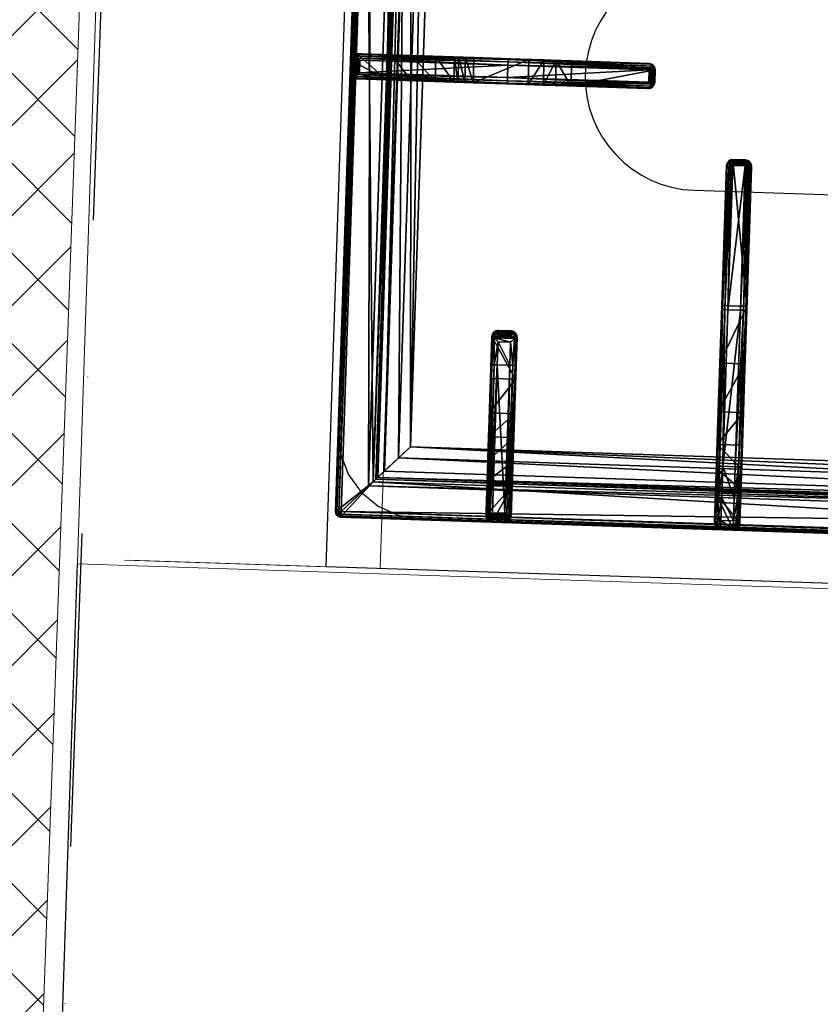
# Model space of a CAD drawing. Header units: millimetres. Extents: x 297264 to 416219, y -77299 to -23696.
# Tile 72 of 187: x 322432 to 322751, y -28784 to -28391. Entities that reach past the tile are written whole.
import ezdxf

# ---------------------------------------------------------------- set-up
doc = ezdxf.new("R2010")
doc.units = ezdxf.units.MM
doc.header["$LTSCALE"] = 2.5
doc.linetypes.add('CONTINUA', pattern=[0])
doc.linetypes.add('DASHDOTX2', pattern=[2, 1, -0.5, 0, -0.5])
for name, color, linetype, lineweight in [('CKD Equipments', 252, 'Continuous', 0), ('ELEVATION 1', 143, 'Continuous', 18), ('HATCH LIGHT', 250, 'Continuous', 0), ('WALL', 132, 'Continuous', 25)]:
    doc.layers.add(name, color=color, linetype=linetype, lineweight=lineweight)
for name, color, linetype in [('CKD-Hood', 1, 'Continuous'), ('IQ_200_3D', 1, 'Continuous'), ('IQ_204_2D', 7, 'CONTINUA'), ('IQ_204_3D', 7, 'Continuous')]:
    doc.layers.add(name, color=color, linetype=linetype)

# ---------------------------------------------------------------- blocks, each defined once
blk = doc.blocks.new('ELECTROLUX-MC7-TOPFYERBRURNERS4')
at = {"layer": 'IQ_200_3D'}
for points, invisible_edges in [([(400, -80.5, 900), (454.11, -83.5, 900), (745.89, -83.5, 900), (800, -80.5, 900)], 5), ([(745.89, -83.5, 900), (754.63, -84.65, 900), (800, -80.5, 900)], 10), ([(754.63, -84.65, 900), (762.78, -88.02, 900), (800, -80.5, 900)], 10), ([(762.78, -88.02, 900), (769.77, -93.39, 900), (800, -80.5, 900)], 10), ([(769.77, -93.39, 900), (775.14, -100.38, 900), (800, -80.5, 900)], 10), ([(775.14, -100.38, 900), (778.51, -108.53, 900), (800, -80.5, 900)], 10), ([(778.51, -108.53, 900), (779.66, -117.26, 900), (800, -80.5, 900)], 10), ([(800, -80.5, 900), (779.66, -117.26, 900), (779.66, -619.74, 900), (800, -655, 900)], 5)]:
    blk.add_3dface(points, dxfattribs=dict(at, invisible_edges=invisible_edges))
at = {"layer": 'IQ_204_2D'}
for p, q in [((422, -83.5), (778, -83.5)), ((595, -85.97), (595, -146.26)), ((602.5, -83.5), (597.5, -83.5)), ((602.5, -83.5), (597.5, -83.5)), ((602.5, -85.5), (597.5, -85.5)), ((597.5, -146.31), (597.5, -85.5)), ((602.5, -85.5), (602.5, -146.31)), ((605, -146.26), (605, -85.97)), ((780, -651.5), (780, -85.5)), ((705.96, -143.5), (708.09, -143.5)), ((717.24, -143.5), (708.09, -143.5)), ((777.53, -143.5), (717.24, -143.5)), ((595, -146.26), (595, -202.14)), ((602.5, -146.31), (597.5, -146.31)), ((597.5, -202.71), (597.5, -146.31)), ((602.5, -146.31), (602.5, -202.71)), ((605, -202.14), (605, -146.26)), ((703.52, -146), (703.52, -151)), ((705.63, -146), (703.52, -146)), ((705.63, -151), (705.63, -146)), ((707.98, -146), (717.19, -146)), ((707.98, -146), (707.98, -151)), ((717.19, -146), (778, -146)), ((717.19, -151), (717.19, -146)), ((778, -151), (778, -146)), ((780, -151), (780, -146)), ((780, -151), (780, -146)), ((703.52, -151), (705.63, -151)), ((717.19, -151), (707.98, -151)), ((778, -151), (717.19, -151)), ((708.09, -153.5), (705.96, -153.5)), ((708.09, -153.5), (717.24, -153.5)), ((717.24, -153.5), (777.53, -153.5)), ((595, -202.14), (595, -202.56)), ((602.5, -202.71), (597.5, -202.71)), ((605, -202.56), (605, -202.14)), ((597.5, -205.06), (597.5, -204.61)), ((602.5, -204.61), (597.5, -204.61)), ((602.5, -205.06), (597.5, -205.06)), ((602.5, -204.61), (602.5, -205.06)), ((634.69, -234.75), (635.11, -234.75)), ((635.11, -234.75), (692.24, -234.75)), ((692.24, -234.75), (754.69, -234.75)), ((754.69, -237.25), (754.69, -234.75)), ((754.69, -234.75), (777.19, -234.75)), ((632.19, -237.25), (632.19, -242.25)), ((632.64, -237.25), (632.19, -237.25)), ((632.64, -237.25), (632.64, -242.25)), ((632.73, -236.66), (632.73, -242.84)), ((634.54, -237.25), (634.54, -242.25)), ((692.19, -237.25), (634.54, -237.25)), ((692.19, -237.25), (692.19, -242.25)), ((754.69, -237.25), (692.19, -237.25)), ((754.69, -237.25), (754.69, -242.25)), ((779.69, -237.25), (754.69, -237.25)), ((779.69, -237.25), (779.69, -242.25)), ((632.19, -242.25), (632.64, -242.25)), ((634.54, -242.25), (692.19, -242.25)), ((692.19, -242.25), (754.69, -242.25)), ((754.69, -244.75), (754.69, -242.25)), ((754.69, -242.25), (779.69, -242.25)), ((635.11, -244.75), (634.69, -244.75)), ((692.24, -244.75), (635.11, -244.75)), ((754.69, -244.75), (692.24, -244.75)), ((777.19, -244.75), (754.69, -244.75))]:
    blk.add_line(p, q, dxfattribs=at)
blk.add_lwpolyline([(751.02, -112.48), (448.98, -112.48), (448.98, -624.52), (751.02, -624.52)], close=True, dxfattribs=at)
blk.add_lwpolyline([(555, -353.5), (555, -222.25, -1), (645, -222.25), (645, -353.5)], format="xyb", dxfattribs=at)
for centre, radius, start, end in [((778, -85.5), 2, 0, 90), ((777.19, -237.25), 2.5, 0, 90), ((777.19, -242.25), 2.5, 270, 0)]:
    blk.add_arc(centre, radius, start, end, dxfattribs=at)
at = {"layer": 'IQ_204_2D', "extrusion": (0, 0, -1)}
for centre, major_axis, ratio, start_param, end_param in [((597.5, -85.97), (-2.5, 0), 0.948965, 0, 0.895145), ((602.5, -85.97), (2.5, 0), 0.948965, -0.895145, 0), ((708.09, -146), (1.92, 1.92), 0.8391, 4.014257, 4.690572), ((708.09, -146), (0, 2.5), 0.84544, -0.894481, 0), ((708.09, -146), (-2.5, 2.5), 0.02182, 4.734206, 5.410521), ((717.24, -146), (0, 2.5), 0.02182, 4.712389, 6.283185), ((777.53, -146), (0, 2.5), 0.948965, 0, 0.895145), ((597.5, -146.26), (-2.5, 0), 0.02182, 4.712389, 6.283185), ((602.5, -146.26), (2.5, 0), 0.02182, 0, 1.570796), ((708.09, -151), (-1.92, 1.92), 0.8391, 4.734206, 5.410521), ((708.09, -151), (2.5, 2.5), 0.02182, 4.014257, 4.690572), ((708.09, -151), (0, 2.5), 0.84544, 3.141593, 4.036074), ((717.24, -151), (0, 2.5), 0.02182, 3.141593, 4.712389), ((777.53, -151), (0, 2.5), 0.948965, 2.246448, 3.141593), ((597.5, -202.14), (-2.5, 0), 0.951091, -0.914364, 0), ((597.5, -202.56), (0, 2.5), 0.99863, 3.141593, 4.712389), ((602.5, -202.56), (0, 2.5), 0.99863, 1.570796, 3.141593), ((602.5, -202.14), (2.5, 0), 0.951091, 0, 0.914364), ((634.69, -237.25), (-2.5, 0), 0.99863, 0, 1.570796), ((635.11, -237.25), (0, 2.5), 0.951091, -0.914364, 0), ((692.24, -237.25), (0, 2.5), 0.02182, -1.570796, 0), ((636.11, -237.25), (3.47, 0), 0.720185, 3.141593, 3.380139), ((634.69, -242.25), (-2.5, 0), 0.99863, 4.712389, 6.283185), ((636.11, -242.25), (-3.47, 0), 0.720185, -0.238546, 0), ((692.24, -242.25), (0, 2.5), 0.02182, 3.141593, 4.712389), ((635.11, -242.25), (0, 2.5), 0.951091, 3.141593, 4.055957)]:
    blk.add_ellipse(centre, major_axis=major_axis, ratio=ratio, start_param=start_param, end_param=end_param, dxfattribs=at)
at = {"layer": 'IQ_204_2D'}
for points, knots in [([(595.94, -84.12), (596.14, -83.95), (596.37, -83.81), (596.75, -83.64), (596.91, -83.59), (597.21, -83.53), (597.36, -83.51), (597.5, -83.5)], [11.861002, 11.861002, 11.861002, 11.861002, 12.775829, 12.775829, 13.352773, 13.352773, 13.929718, 13.929718, 13.929718, 13.929718]), ([(597.5, -85.5), (597.36, -85.37), (597.21, -85.24), (596.91, -84.97), (596.75, -84.83), (596.37, -84.49), (596.14, -84.29), (595.94, -84.12)], [0, 0, 0, 0, 0.576945, 0.576945, 1.153889, 1.153889, 2.068716, 2.068716, 2.068716, 2.068716]), ([(602.5, -83.5), (602.64, -83.51), (602.79, -83.53), (603.09, -83.59), (603.25, -83.64), (603.63, -83.81), (603.86, -83.95), (604.06, -84.12)], [0, 0, 0, 0, 0.576945, 0.576945, 1.153889, 1.153889, 2.068716, 2.068716, 2.068716, 2.068716]), ([(604.06, -84.12), (603.86, -84.29), (603.63, -84.49), (603.25, -84.83), (603.09, -84.97), (602.79, -85.24), (602.64, -85.37), (602.5, -85.5)], [11.858599, 11.858599, 11.858599, 11.858599, 12.773425, 12.773425, 13.35037, 13.35037, 13.927314, 13.927314, 13.927314, 13.927314]), ([(703.52, -146), (703.52, -145.84), (703.54, -145.68), (703.6, -145.36), (703.65, -145.2), (703.77, -144.89), (703.85, -144.74), (704.03, -144.47), (704.13, -144.34), (704.35, -144.12), (704.47, -144.02), (704.74, -143.83), (704.88, -143.75), (705.18, -143.63), (705.34, -143.58), (705.65, -143.51), (705.81, -143.5), (705.96, -143.5)], [15.096253, 15.096253, 15.096253, 15.096253, 15.567018, 15.567018, 16.037783, 16.037783, 16.508548, 16.508548, 16.979314, 16.979314, 17.45135, 17.45135, 17.923386, 17.923386, 18.395422, 18.395422, 18.867458, 18.867458, 18.867458, 18.867458]), ([(778, -146), (778.13, -145.86), (778.26, -145.71), (778.53, -145.41), (778.67, -145.25), (779.01, -144.87), (779.21, -144.64), (779.38, -144.44)], [0, 0, 0, 0, 0.576945, 0.576945, 1.153889, 1.153889, 2.068716, 2.068716, 2.068716, 2.068716]), ([(779.38, -144.44), (779.55, -144.64), (779.69, -144.87), (779.86, -145.25), (779.91, -145.41), (779.97, -145.71), (779.99, -145.86), (780, -146)], [11.858599, 11.858599, 11.858599, 11.858599, 12.773425, 12.773425, 13.35037, 13.35037, 13.927314, 13.927314, 13.927314, 13.927314]), ([(705.96, -153.5), (705.81, -153.5), (705.65, -153.49), (705.34, -153.42), (705.18, -153.37), (704.88, -153.25), (704.74, -153.17), (704.47, -152.98), (704.35, -152.88), (704.13, -152.66), (704.03, -152.53), (703.85, -152.26), (703.77, -152.11), (703.65, -151.8), (703.6, -151.64), (703.54, -151.32), (703.52, -151.16), (703.52, -151)], [3.776921, 3.776921, 3.776921, 3.776921, 4.248957, 4.248957, 4.720993, 4.720993, 5.193029, 5.193029, 5.665065, 5.665065, 6.135831, 6.135831, 6.606596, 6.606596, 7.077361, 7.077361, 7.548126, 7.548126, 7.548126, 7.548126]), ([(779.38, -152.56), (779.21, -152.36), (779.01, -152.13), (778.67, -151.75), (778.53, -151.59), (778.26, -151.29), (778.13, -151.14), (778, -151)], [11.858599, 11.858599, 11.858599, 11.858599, 12.773425, 12.773425, 13.35037, 13.35037, 13.927314, 13.927314, 13.927314, 13.927314]), ([(780, -151), (779.99, -151.14), (779.97, -151.29), (779.91, -151.59), (779.86, -151.75), (779.69, -152.13), (779.55, -152.36), (779.38, -152.56)], [0, 0, 0, 0, 0.576945, 0.576945, 1.153889, 1.153889, 2.068716, 2.068716, 2.068716, 2.068716]), ([(595.97, -204.03), (596.08, -203.94), (596.19, -203.84), (596.41, -203.66), (596.52, -203.57), (596.74, -203.38), (596.85, -203.28), (597.06, -203.1), (597.16, -203.01), (597.3, -202.88), (597.34, -202.84), (597.41, -202.79), (597.43, -202.77), (597.45, -202.75), (597.46, -202.74), (597.48, -202.73), (597.48, -202.72), (597.49, -202.72), (597.49, -202.71), (597.49, -202.71), (597.49, -202.71), (597.5, -202.71), (597.5, -202.71), (597.5, -202.71), (597.5, -202.71), (597.5, -202.71), (597.5, -202.71), (597.5, -202.71)], [5.917739, 5.917739, 5.917739, 5.917739, 6.381174, 6.381174, 6.832619, 6.832619, 7.284064, 7.284064, 7.735508, 7.735508, 7.961231, 7.961231, 8.074092, 8.074092, 8.130523, 8.130523, 8.158738, 8.158738, 8.172846, 8.172846, 8.179899, 8.179899, 8.183426, 8.183426, 8.18519, 8.18519, 8.186953, 8.186953, 8.186953, 8.186953]), ([(597.5, -204.61), (597.23, -204.6), (596.95, -204.54), (596.53, -204.38), (596.39, -204.31), (596.16, -204.17), (596.07, -204.1), (595.97, -204.03)], [0, 0, 0, 0, 1.068151, 1.068151, 1.602227, 1.602227, 2.010889, 2.010889, 2.010889, 2.010889]), ([(602.5, -202.71), (602.5, -202.71), (602.5, -202.71), (602.5, -202.71), (602.5, -202.71), (602.5, -202.71), (602.5, -202.71), (602.51, -202.71), (602.51, -202.71), (602.51, -202.71), (602.51, -202.72), (602.52, -202.72), (602.52, -202.73), (602.54, -202.74), (602.55, -202.75), (602.57, -202.77), (602.59, -202.79), (602.66, -202.84), (602.7, -202.88), (602.84, -203.01), (602.94, -203.1), (603.15, -203.28), (603.26, -203.38), (603.48, -203.57), (603.59, -203.66), (603.81, -203.84), (603.92, -203.94), (604.03, -204.03)], [8.18747, 8.18747, 8.18747, 8.18747, 8.189233, 8.189233, 8.190997, 8.190997, 8.194524, 8.194524, 8.201577, 8.201577, 8.215685, 8.215685, 8.2439, 8.2439, 8.300331, 8.300331, 8.413192, 8.413192, 8.638915, 8.638915, 9.09036, 9.09036, 9.541804, 9.541804, 9.993249, 9.993249, 10.456684, 10.456684, 10.456684, 10.456684]), ([(604.03, -204.03), (603.93, -204.1), (603.84, -204.17), (603.61, -204.31), (603.47, -204.38), (603.05, -204.54), (602.77, -204.6), (602.5, -204.61)], [11.918829, 11.918829, 11.918829, 11.918829, 12.327491, 12.327491, 12.861567, 12.861567, 13.929718, 13.929718, 13.929718, 13.929718]), ([(633.22, -235.72), (633.07, -235.92), (632.94, -236.13), (632.8, -236.45), (632.76, -236.56), (632.73, -236.66)], [11.917214, 11.917214, 11.917214, 11.917214, 12.775852, 12.775852, 13.165698, 13.165698, 13.165698, 13.165698]), ([(634.54, -237.25), (634.54, -237.25), (634.54, -237.25), (634.54, -237.25), (634.54, -237.25), (634.54, -237.25), (634.54, -237.25), (634.54, -237.24), (634.54, -237.24), (634.54, -237.24), (634.53, -237.24), (634.53, -237.23), (634.53, -237.23), (634.51, -237.21), (634.5, -237.2), (634.48, -237.18), (634.46, -237.16), (634.41, -237.09), (634.37, -237.05), (634.25, -236.91), (634.15, -236.81), (633.97, -236.6), (633.87, -236.49), (633.68, -236.27), (633.59, -236.16), (633.41, -235.94), (633.31, -235.83), (633.22, -235.72)], [8.18857, 8.18857, 8.18857, 8.18857, 8.190334, 8.190334, 8.192098, 8.192098, 8.195626, 8.195626, 8.202682, 8.202682, 8.216794, 8.216794, 8.245018, 8.245018, 8.301466, 8.301466, 8.414361, 8.414361, 8.640152, 8.640152, 9.091733, 9.091733, 9.543315, 9.543315, 9.994896, 9.994896, 10.458359, 10.458359, 10.458359, 10.458359]), ([(632.73, -242.84), (632.76, -242.94), (632.8, -243.04), (632.94, -243.37), (633.07, -243.58), (633.22, -243.78)], [0.764042, 0.764042, 0.764042, 0.764042, 1.153889, 1.153889, 2.012527, 2.012527, 2.012527, 2.012527]), ([(633.22, -243.78), (633.31, -243.67), (633.41, -243.56), (633.59, -243.34), (633.68, -243.23), (633.87, -243.01), (633.97, -242.9), (634.15, -242.69), (634.25, -242.59), (634.37, -242.45), (634.41, -242.4), (634.46, -242.34), (634.48, -242.32), (634.5, -242.3), (634.51, -242.29), (634.53, -242.27), (634.53, -242.27), (634.53, -242.26), (634.54, -242.26), (634.54, -242.26), (634.54, -242.26), (634.54, -242.25), (634.54, -242.25), (634.54, -242.25), (634.54, -242.25), (634.54, -242.25), (634.54, -242.25), (634.54, -242.25)], [5.918265, 5.918265, 5.918265, 5.918265, 6.381728, 6.381728, 6.833309, 6.833309, 7.284891, 7.284891, 7.736472, 7.736472, 7.962263, 7.962263, 8.075158, 8.075158, 8.131606, 8.131606, 8.15983, 8.15983, 8.173942, 8.173942, 8.180998, 8.180998, 8.184526, 8.184526, 8.18629, 8.18629, 8.188054, 8.188054, 8.188054, 8.188054])]:
    blk.add_open_spline(points, degree=3, knots=knots, dxfattribs=at)
at = {"layer": 'IQ_204_3D'}
mesh = blk.add_polyface(dxfattribs=at)
corners = [(779.78, -85.71, 904.1), (780, -85.5, 900), (779.52, -84.72, 904.14), (779.73, -84.5, 900), (778, -83.5, 900), (778.78, -83.98, 904.14), (779, -83.77, 900), (777.79, -83.72, 904.1), (779.48, -85.71, 905.06), (779.29, -84.85, 905), (778.65, -85.21, 905.73), (778.76, -85.71, 905.75), (778.65, -84.21, 905), (777.79, -84.02, 905.06), (778.29, -84.85, 905.73), (777.79, -84.74, 905.75), (777.79, -85.71, 906), (422.21, -85.71, 906), (422.21, -84.74, 905.75), (422.21, -84.02, 905.06), (422.21, -83.72, 904.1), (422, -83.5, 900), (765.45, -638.95, 900), (422, -653.5, 900), (434.55, -638.95, 900), (765.45, -98.05, 900), (780, -651.5, 900), (434.55, -98.05, 900), (420, -85.5, 900), (421, -83.77, 900), (779.73, -652.5, 900), (779, -653.23, 900), (778, -653.5, 900), (420, -651.5, 900), (420.27, -652.5, 900), (421, -653.23, 900), (420.27, -84.5, 900), (421.22, -83.98, 904.14), (420.48, -84.72, 904.14), (420.22, -85.71, 904.1), (421.35, -84.21, 905), (421.71, -84.85, 905.73), (420.71, -84.85, 905), (420.52, -85.71, 905.06), (421.35, -85.21, 905.73), (421.24, -85.71, 905.75), (422.21, -651.29, 906), (421.24, -651.29, 905.75), (420.52, -651.29, 905.06), (420.22, -651.29, 904.1), (420.48, -652.28, 904.14), (421.22, -653.02, 904.14), (422.21, -653.28, 904.1), (420.71, -652.15, 905), (421.35, -651.79, 905.73), (421.35, -652.79, 905), (422.21, -652.98, 905.06), (421.71, -652.15, 905.73), (422.21, -652.26, 905.75), (435.55, -637.95, 899.73), (435.55, -99.05, 899.73), (436.28, -99.78, 899), (436.28, -637.22, 899), (438.88, -634.62, 902.5), (438.88, -102.38, 902.5), (436.31, -637.19, 905.06), (436.31, -99.81, 905.06), (432.81, -96.31, 906), (432.81, -640.69, 906), (448.98, -624.52, 885), (448.98, -112.48, 885), (444.36, -107.86, 885), (444.36, -629.14, 885), (777.79, -653.28, 904.1), (777.79, -652.98, 905.06), (777.79, -651.29, 906), (777.79, -652.26, 905.75), (763.72, -637.22, 899), (764.45, -637.95, 899.73), (764.45, -99.05, 899.73), (763.72, -99.78, 899), (767.19, -640.69, 906), (767.19, -96.31, 906), (778.78, -653.02, 904.14), (779.52, -652.28, 904.14), (779.78, -651.29, 904.1), (778.65, -652.79, 905), (778.29, -652.15, 905.73), (779.29, -652.15, 905), (779.48, -651.29, 905.06), (778.65, -651.79, 905.73), (778.76, -651.29, 905.75), (761.12, -634.62, 902.5), (751.02, -624.52, 885), (763.69, -637.19, 905.06), (755.64, -629.14, 885), (755.64, -107.86, 885), (751.02, -112.48, 885), (761.12, -102.38, 902.5), (763.69, -99.81, 905.06)]
mesh.append_faces([[corners[k] for k in face] for face in [(16, 10, 14), (17, 41, 44), (46, 54, 57), (75, 87, 90)]])
mesh.append_faces([[corners[k] for k in face] for face in [(4, 5, 6), (8, 10, 11), (16, 11, 10), (15, 16, 14), (7, 19, 13), (13, 18, 15), (28, 38, 36), (19, 41, 18), (17, 18, 41), (45, 17, 44), (39, 48, 43), (43, 47, 45), (23, 51, 35), (48, 54, 47), (46, 47, 54), (58, 46, 57), (52, 74, 56), (76, 56, 74), (26, 84, 30), (74, 87, 76), (85, 88, 84), (88, 87, 86), (75, 76, 87), (91, 75, 90), (85, 8, 89), (11, 89, 8)]], dxfattribs={"vtx0": -1})
mesh.append_faces([[corners[k] for k in face] for face in [(16, 15, 17), (22, 23, 24), (25, 26, 22), (27, 21, 25), (21, 28, 29), (6, 1, 4), (4, 25, 21), (24, 28, 27), (35, 33, 23), (26, 25, 1), (23, 22, 32), (17, 45, 46), (75, 81, 46), (81, 16, 82), (46, 67, 17), (17, 82, 16), (93, 72, 69), (72, 93, 95), (70, 71, 97), (97, 95, 93)]], dxfattribs={"vtx0": -1, "vtx1": -1})
mesh.append_faces([[corners[k] for k in face] for face in [(21, 27, 28), (4, 1, 25), (26, 32, 22), (24, 23, 33)]], dxfattribs={"vtx0": -1, "vtx1": -1, "vtx2": -1})
mesh.append_faces([[corners[k] for k in face] for face in [(17, 15, 18), (24, 33, 28), (46, 45, 47), (75, 58, 76), (16, 91, 11)]], dxfattribs={"vtx0": -1, "vtx2": -1})
mesh.append_faces([[corners[k] for k in face] for face in [(0, 1, 2), (5, 2, 6), (8, 0, 9), (5, 12, 2), (5, 7, 12), (12, 13, 14), (12, 14, 9), (2, 9, 0), (10, 9, 14), (19, 18, 13), (4, 21, 7), (30, 31, 26), (34, 33, 35), (20, 21, 37), (38, 37, 36), (19, 20, 40), (38, 42, 37), (38, 39, 42), (42, 43, 44), (42, 44, 40), (37, 40, 20), (41, 40, 44), (48, 47, 43), (28, 33, 39), (49, 33, 50), (51, 50, 35), (48, 49, 53), (51, 55, 50), (51, 52, 55), (55, 56, 57), (55, 57, 53), (50, 53, 49), (54, 53, 57), (24, 27, 59), (61, 62, 60), (63, 64, 65), (67, 68, 66), (69, 70, 63), (61, 71, 62), (73, 74, 52), (58, 56, 76), (32, 73, 23), (62, 77, 59), (22, 24, 78), (27, 25, 60), (80, 61, 79), (73, 32, 83), (84, 83, 30), (74, 73, 86), (88, 89, 90), (88, 86, 84), (83, 84, 86), (92, 93, 63), (68, 81, 65), (92, 63, 94), (72, 95, 62), (95, 96, 77), (98, 97, 92), (81, 82, 94), (98, 92, 99), (77, 80, 78), (25, 22, 79), (0, 8, 85), (91, 89, 11), (80, 96, 61), (70, 97, 64), (64, 98, 66), (82, 67, 99), (1, 0, 26)]], dxfattribs={"vtx1": -1})
mesh.append_faces([[corners[k] for k in face] for face in [(31, 32, 26), (75, 46, 58), (75, 16, 81), (81, 68, 46), (68, 67, 46), (67, 82, 17), (70, 69, 71), (72, 71, 69), (71, 96, 97), (96, 95, 97), (16, 75, 91)]], dxfattribs={"vtx1": -1, "vtx2": -1})
mesh.append_faces([[corners[k] for k in face] for face in [(1, 3, 2), (4, 7, 5), (2, 3, 6), (8, 9, 10), (7, 13, 12), (12, 9, 2), (13, 15, 14), (7, 20, 19), (21, 20, 7), (6, 3, 1), (28, 36, 29), (21, 29, 37), (28, 39, 38), (37, 29, 36), (19, 40, 41), (39, 43, 42), (42, 40, 37), (43, 45, 44), (39, 49, 48), (33, 49, 39), (33, 34, 50), (23, 52, 51), (50, 34, 35), (48, 53, 54), (52, 56, 55), (55, 53, 50), (56, 58, 57), (27, 60, 59), (62, 59, 60), (64, 66, 65), (68, 65, 66), (70, 64, 63), (71, 72, 62), (73, 52, 23), (77, 78, 59), (24, 59, 78), (25, 79, 60), (61, 60, 79), (32, 31, 83), (26, 85, 84), (83, 31, 30), (74, 86, 87), (73, 83, 86), (85, 89, 88), (88, 90, 87), (89, 91, 90), (93, 69, 63), (81, 94, 65), (63, 65, 94), (95, 77, 62), (96, 80, 77), (97, 93, 92), (82, 99, 94), (92, 94, 99), (80, 79, 78), (22, 78, 79), (96, 71, 61), (97, 98, 64), (98, 99, 66), (67, 66, 99), (0, 85, 26)]], dxfattribs={"vtx2": -1})
mesh = blk.add_polyface(dxfattribs=at)
corners = [(595, -124.88, 908.5), (595, -117.48, 885), (605, -124.88, 908.5), (605, -117.48, 885), (595, -132.65, 915.27), (605, -132.65, 915.27), (595, -154.61, 919.15), (605, -154.61, 919.15), (595, -129.29, 914.02), (605, -129.29, 914.02), (605, -126.58, 911.67), (595, -126.58, 911.67), (605, -99.78, 899), (605, -107.86, 885), (605, -99.33, 899.53), (605, -98.73, 899.88), (605, -98.05, 900), (605, -86, 900), (605, -146.26, 932.5), (605, -87.71, 932.5), (605, -202.14, 930.01), (605, -171.65, 922), (605, -202.56, 922), (605, -165.46, 921.68), (605, -160.6, 920.73), (597.5, -85.23, 933.1), (597.5, -83.5, 900), (596.7, -85.4, 933.81), (595.33, -84.75, 900), (595.94, -85.86, 934.45), (596.25, -83.84, 900), (595.25, -86.68, 933.58), (595, -87.71, 932.5), (595, -86, 900), (602.5, -83.5, 900), (602.5, -85.23, 933.1), (595, -98.05, 900), (603.75, -83.84, 900), (604.67, -84.75, 900), (595, -107.86, 885), (595, -99.78, 899), (595, -146.26, 932.5), (595, -160.6, 920.73), (595, -165.46, 921.68), (595, -202.56, 922), (595, -202.14, 930.01), (595, -171.65, 922), (595, -98.73, 899.88), (595, -99.33, 899.53), (597.5, -204.61, 930.59), (596.72, -204.45, 931.28), (597.5, -205.06, 922), (596.25, -204.73, 922), (595.26, -203.19, 931.06), (595.33, -203.81, 922), (595.97, -204.03, 931.91), (595.33, -146.29, 933.75), (596.79, -203.33, 932.35), (596.25, -146.31, 934.67), (597.5, -146.31, 935), (597.18, -202.99, 932.45), (597.35, -202.84, 932.47), (597.43, -202.77, 932.48), (597.47, -202.73, 932.48), (597.5, -202.71, 932.48), (602.5, -205.06, 922), (604.67, -203.81, 922), (603.75, -204.73, 922), (596.7, -86.52, 934.87), (597.5, -87.23, 935), (603.28, -204.45, 931.28), (602.5, -204.61, 930.59), (604.03, -204.03, 931.91), (603.21, -203.33, 932.35), (602.65, -202.84, 932.47), (602.82, -202.99, 932.45), (602.53, -202.73, 932.48), (602.57, -202.77, 932.48), (602.5, -202.71, 932.48), (602.5, -146.31, 935), (602.5, -87.23, 935), (604.06, -85.86, 934.45), (603.3, -86.52, 934.87), (603.3, -85.4, 933.81), (604.75, -86.68, 933.58), (604.67, -146.29, 933.75), (603.75, -146.31, 934.67), (604.74, -203.19, 931.06)]
mesh.append_faces([[corners[k] for k in face] for face in [(25, 26, 27), (28, 29, 30), (29, 28, 31), (29, 27, 30), (27, 26, 30), (49, 50, 51), (51, 50, 52), (53, 54, 55), (54, 52, 55), (55, 52, 50), (57, 58, 55), (55, 56, 53), (31, 56, 29), (29, 58, 68), (69, 68, 59), (35, 83, 34), (34, 83, 37), (84, 38, 81), (38, 37, 81), (81, 37, 83), (82, 86, 81), (80, 79, 82), (81, 85, 84), (71, 65, 70), (66, 72, 67), (72, 66, 87), (72, 70, 67), (70, 65, 67), (87, 85, 72), (72, 86, 73)]])
mesh.append_faces([[corners[k] for k in face] for face in [(5, 8, 9), (0, 10, 11), (11, 9, 8), (33, 31, 28), (33, 16, 36), (58, 56, 55), (56, 58, 29), (79, 86, 82), (86, 85, 81), (22, 87, 66), (85, 86, 72), (21, 43, 23)]], dxfattribs={"vtx0": -1})
mesh.append_faces([[corners[k] for k in face] for face in [(3, 12, 2), (2, 16, 10), (18, 5, 19), (20, 21, 18), (37, 17, 34), (34, 16, 26), (11, 36, 0), (8, 32, 11), (32, 4, 41), (0, 40, 1), (52, 44, 51), (51, 21, 65), (22, 65, 21), (74, 61, 75), (6, 7, 42)]], dxfattribs={"vtx0": -1, "vtx1": -1})
mesh.append_faces([[corners[k] for k in face] for face in [(33, 26, 16), (61, 62, 59), (62, 63, 59), (63, 64, 59), (46, 21, 51), (61, 74, 62), (76, 63, 77), (78, 64, 76), (64, 63, 76), (63, 62, 77), (77, 62, 74), (59, 64, 79), (64, 78, 79), (78, 76, 79), (76, 77, 79), (77, 74, 79)]], dxfattribs={"vtx0": -1, "vtx1": -1, "vtx2": -1})
mesh.append_faces([[corners[k] for k in face] for face in [(10, 17, 19), (41, 43, 46), (41, 53, 56), (41, 56, 31), (59, 79, 80), (18, 84, 85), (18, 85, 87), (79, 73, 86)]], dxfattribs={"vtx0": -1, "vtx2": -1})
mesh.append_faces([[corners[k] for k in face] for face in [(0, 1, 2), (4, 5, 6), (4, 8, 5), (10, 9, 11), (32, 31, 33), (26, 25, 34), (28, 30, 33), (39, 1, 40), (44, 45, 46), (53, 45, 54), (45, 53, 41), (60, 61, 59), (66, 67, 22), (32, 41, 31), (50, 70, 55), (50, 49, 70), (55, 72, 57), (60, 57, 75), (69, 59, 80), (25, 27, 35), (29, 81, 27), (81, 29, 82), (80, 82, 69), (83, 35, 27), (19, 17, 84), (19, 84, 18), (20, 87, 22), (20, 18, 87), (75, 73, 79), (49, 51, 71), (42, 24, 43), (13, 3, 39), (12, 13, 40), (36, 16, 47), (12, 40, 14), (48, 47, 14)]], dxfattribs={"vtx1": -1})
mesh.append_faces([[corners[k] for k in face] for face in [(5, 7, 6), (12, 14, 2), (14, 15, 2), (15, 16, 2), (16, 17, 10), (21, 23, 18), (23, 24, 18), (24, 7, 18), (7, 5, 18), (5, 9, 19), (9, 10, 19), (30, 26, 33), (17, 16, 34), (8, 4, 32), (4, 6, 41), (6, 42, 41), (42, 43, 41), (45, 41, 46), (32, 33, 11), (33, 36, 11), (36, 47, 0), (47, 48, 0), (48, 40, 0), (58, 57, 59), (44, 46, 51), (67, 65, 22), (46, 43, 21)]], dxfattribs={"vtx1": -1, "vtx2": -1})
mesh.append_faces([[corners[k] for k in face] for face in [(1, 3, 2), (0, 2, 10), (3, 13, 12), (20, 22, 21), (25, 35, 34), (37, 38, 17), (45, 44, 54), (57, 60, 59), (52, 54, 44), (59, 68, 58), (49, 71, 70), (70, 72, 55), (72, 73, 57), (61, 60, 75), (57, 73, 75), (29, 68, 82), (81, 83, 27), (82, 68, 69), (17, 38, 84), (74, 75, 79), (51, 65, 71), (7, 24, 42), (24, 23, 43), (3, 1, 39), (13, 39, 40), (16, 15, 47), (40, 48, 14), (47, 15, 14)]], dxfattribs={"vtx2": -1})
mesh = blk.add_polyface(dxfattribs=at)
corners = [(707.98, -151, 934.6), (706.44, -144.44, 933.98), (706.44, -152.56, 933.98), (707.98, -146, 934.6), (705.63, -146, 932.53), (705.63, -151, 932.53), (703.71, -151.96, 920.55), (703.52, -151, 920.59), (704.24, -152.77, 920.43), (707.18, -153.25, 933.14), (705.96, -153.5, 920), (708.09, -153.5, 932.1), (705.03, -153.31, 920.24), (703.52, -146, 920.59), (703.71, -145.04, 920.55), (707.18, -143.75, 933.14), (704.24, -144.23, 920.43), (705.03, -143.69, 920.24), (705.96, -143.5, 920), (708.09, -143.5, 932.1), (717.24, -153.5, 932.5), (722.73, -153.5, 912.68), (775.79, -153.5, 932.5), (746.02, -153.5, 885), (763.72, -153.5, 899), (736.51, -153.5, 900.63), (755.64, -153.5, 885), (764.17, -153.5, 899.53), (764.77, -153.5, 899.88), (777.5, -153.5, 900), (765.45, -153.5, 900), (722.73, -143.5, 912.68), (746.02, -143.5, 885), (736.51, -143.5, 900.63), (717.24, -143.5, 932.5), (777.5, -143.5, 900), (765.45, -143.5, 900), (775.79, -143.5, 932.5), (764.77, -143.5, 899.88), (764.17, -143.5, 899.53), (755.64, -143.5, 885), (763.72, -143.5, 899), (778.27, -146, 933.1), (780, -146, 900), (778.1, -145.2, 933.81), (778.75, -143.83, 900), (777.64, -144.44, 934.45), (779.66, -144.75, 900), (776.82, -143.75, 933.58), (780, -151, 900), (778.27, -151, 933.1), (779.66, -152.25, 900), (778.75, -153.17, 900), (717.19, -144.75, 934.67), (717.19, -146, 935), (717.21, -143.83, 933.75), (776.98, -145.2, 934.87), (776.27, -146, 935), (717.19, -151, 935), (776.27, -151, 935), (777.64, -152.56, 934.45), (776.98, -151.8, 934.87), (778.1, -151.8, 933.81), (776.82, -153.25, 933.58), (717.21, -153.17, 933.75), (717.19, -152.25, 934.67)]
mesh.append_faces([[corners[k] for k in face] for face in [(5, 6, 2), (5, 7, 6), (6, 8, 2), (13, 4, 14), (16, 14, 1), (1, 14, 4), (42, 43, 44), (45, 46, 47), (46, 45, 48), (46, 44, 47), (44, 43, 47), (1, 55, 15), (48, 55, 46), (46, 53, 56), (57, 56, 54), (50, 62, 49), (49, 62, 51), (63, 52, 60), (52, 51, 60), (60, 51, 62), (61, 65, 60), (59, 58, 61), (60, 64, 63), (9, 64, 2)]])
mesh.append_faces([[corners[k] for k in face] for face in [(0, 1, 2), (15, 16, 1), (16, 15, 17), (19, 17, 15), (32, 25, 33), (35, 48, 45), (35, 30, 36), (3, 53, 1), (53, 55, 1), (55, 53, 46), (58, 65, 61), (65, 64, 60), (64, 65, 2), (65, 0, 2)]], dxfattribs={"vtx0": -1})
mesh.append_faces([[corners[k] for k in face] for face in [(20, 21, 22), (23, 24, 25), (25, 22, 21), (30, 22, 28), (12, 17, 10), (17, 12, 16), (6, 14, 8), (8, 16, 12), (18, 34, 31), (37, 31, 34), (51, 29, 49), (49, 30, 43)]], dxfattribs={"vtx0": -1, "vtx1": -1})
mesh.append_faces([[corners[k] for k in face] for face in [(25, 28, 22), (37, 38, 33), (35, 43, 30)]], dxfattribs={"vtx0": -1, "vtx1": -1, "vtx2": -1})
mesh.append_faces([[corners[k] for k in face] for face in [(37, 33, 31), (33, 39, 41), (34, 15, 55), (34, 55, 48), (58, 54, 3), (54, 58, 59), (20, 63, 64), (20, 64, 9)]], dxfattribs={"vtx0": -1, "vtx2": -1})
mesh.append_faces([[corners[k] for k in face] for face in [(1, 4, 2), (2, 8, 9), (10, 11, 12), (12, 9, 8), (4, 13, 5), (18, 17, 19), (11, 10, 20), (29, 22, 30), (7, 13, 6), (10, 18, 21), (25, 21, 33), (19, 34, 18), (35, 36, 37), (40, 32, 41), (37, 48, 35), (43, 42, 49), (45, 47, 35), (19, 15, 34), (37, 34, 48), (0, 58, 3), (57, 54, 59), (42, 44, 50), (46, 60, 44), (60, 46, 61), (59, 61, 57), (62, 50, 44), (22, 29, 63), (22, 63, 20), (11, 20, 9), (26, 23, 40), (24, 26, 41), (36, 30, 38), (24, 41, 27), (39, 38, 27)]], dxfattribs={"vtx1": -1})
mesh.append_faces([[corners[k] for k in face] for face in [(10, 21, 20), (24, 27, 25), (27, 28, 25), (13, 14, 6), (14, 16, 8), (36, 38, 37), (38, 39, 33), (32, 33, 41), (47, 43, 35), (29, 30, 49), (3, 54, 53), (58, 0, 65)]], dxfattribs={"vtx1": -1, "vtx2": -1})
mesh.append_faces([[corners[k] for k in face] for face in [(0, 3, 1), (4, 5, 2), (11, 9, 12), (13, 7, 5), (23, 26, 24), (17, 18, 10), (18, 31, 21), (32, 23, 25), (21, 31, 33), (42, 50, 49), (51, 52, 29), (54, 56, 53), (46, 56, 61), (60, 62, 44), (61, 56, 57), (29, 52, 63), (23, 32, 40), (26, 40, 41), (30, 28, 38), (41, 39, 27), (38, 28, 27)]], dxfattribs={"vtx2": -1})
mesh = blk.add_polyface(dxfattribs=at)
corners = [(634.06, -235.01, 931.06), (633.44, -235.08, 922), (633.22, -235.72, 931.91), (635.11, -234.75, 930.01), (634.69, -234.75, 922), (632.52, -236, 922), (632.73, -236.66, 931.11), (632.64, -237.25, 930.59), (632.64, -237.1, 930.62), (632.19, -237.25, 922), (632.66, -236.95, 930.72), (690.6, -234.75, 922), (690.6, -244.75, 922), (634.69, -244.75, 922), (632.52, -243.5, 922), (633.44, -244.41, 922), (632.19, -242.25, 922), (692.24, -234.75, 932.5), (713.55, -234.75, 917.44), (754.69, -234.75, 932.5), (765.94, -234.75, 929.49), (774.17, -234.75, 921.25), (777.19, -234.75, 900), (765.45, -234.75, 900), (777.19, -234.75, 910), (733.01, -234.75, 904.45), (764.77, -234.75, 899.88), (764.17, -234.75, 899.53), (755.64, -234.75, 885), (746.02, -234.75, 885), (763.72, -234.75, 899), (692.21, -235.08, 933.75), (633.92, -236.54, 932.35), (692.19, -236, 934.67), (692.19, -237.25, 935), (634.26, -236.93, 932.45), (634.42, -237.1, 932.47), (634.48, -237.18, 932.48), (634.52, -237.22, 932.48), (634.54, -237.25, 932.48), (754.69, -235.08, 933.75), (766.56, -235.08, 930.57), (754.69, -237.25, 935), (767.02, -236, 931.36), (754.69, -236, 934.67), (767.19, -237.25, 931.65), (776.05, -236, 922.33), (775.25, -235.08, 921.87), (779.69, -237.25, 910), (779.35, -236, 910), (776.34, -237.25, 922.5), (778.44, -235.08, 910), (779.69, -237.25, 900), (779.35, -236, 900), (778.44, -235.08, 900), (633.22, -243.78, 931.91), (632.73, -242.84, 931.11), (633.92, -242.96, 932.35), (634.26, -242.57, 932.45), (634.42, -242.4, 932.47), (634.48, -242.32, 932.48), (634.54, -242.26, 932.48), (632.64, -242.25, 930.59), (632.64, -242.4, 930.62), (632.66, -242.55, 930.72), (634.06, -244.49, 931.06), (635.11, -244.75, 930.01), (692.24, -244.75, 932.5), (733.01, -244.75, 904.45), (777.19, -244.75, 910), (713.55, -244.75, 917.44), (746.02, -244.75, 885), (763.72, -244.75, 899), (755.64, -244.75, 885), (764.17, -244.75, 899.53), (764.77, -244.75, 899.88), (765.45, -244.75, 900), (777.19, -244.75, 900), (774.17, -244.75, 921.25), (765.94, -244.75, 929.49), (754.69, -244.75, 932.5), (778.44, -244.41, 910), (775.25, -244.41, 921.87), (779.69, -242.25, 910), (776.05, -243.5, 922.33), (779.35, -243.5, 910), (776.34, -242.25, 922.5), (767.02, -243.5, 931.36), (766.56, -244.41, 930.57), (754.69, -242.25, 935), (754.69, -243.5, 934.67), (767.19, -242.25, 931.65), (754.69, -244.41, 933.75), (778.44, -244.41, 900), (779.69, -242.25, 900), (779.35, -243.5, 900), (692.21, -244.41, 933.75), (692.19, -243.5, 934.67), (692.19, -242.25, 935)]
mesh.append_faces([[corners[k] for k in face] for face in [(0, 1, 2), (1, 5, 2), (2, 5, 6), (32, 33, 2), (2, 31, 0), (56, 14, 55), (65, 55, 15), (15, 55, 14), (65, 96, 55), (55, 97, 57)]])
mesh.append_faces([[corners[k] for k in face] for face in [(9, 6, 5), (33, 31, 2), (20, 40, 41), (42, 43, 44), (43, 47, 41), (50, 49, 46), (51, 46, 49), (48, 53, 49), (22, 51, 54), (54, 49, 53), (6, 55, 2), (13, 65, 15), (78, 81, 82), (83, 84, 85), (84, 88, 82), (91, 90, 87), (92, 87, 90), (94, 85, 95), (95, 81, 93), (83, 50, 86), (42, 91, 45), (45, 86, 50), (96, 97, 55), (89, 97, 90), (90, 96, 92), (29, 68, 25), (12, 18, 70), (70, 25, 68)]], dxfattribs={"vtx0": -1})
mesh.append_faces([[corners[k] for k in face] for face in [(5, 11, 9), (13, 14, 12), (11, 17, 18), (24, 18, 21), (30, 25, 27), (19, 40, 20), (56, 10, 64), (7, 9, 62), (66, 12, 67), (68, 69, 70), (71, 72, 68), (70, 67, 12), (69, 81, 78), (22, 52, 23), (95, 77, 94), (80, 92, 67), (97, 96, 90), (34, 98, 42)]], dxfattribs={"vtx0": -1, "vtx1": -1})
mesh.append_faces([[corners[k] for k in face] for face in [(24, 23, 25), (36, 37, 34), (37, 38, 34), (38, 39, 34), (60, 37, 59), (37, 60, 38), (38, 61, 39), (61, 38, 60), (37, 36, 59), (62, 64, 10), (69, 68, 76), (23, 94, 77), (61, 60, 98), (60, 59, 98), (39, 61, 34), (61, 98, 34)]], dxfattribs={"vtx0": -1, "vtx1": -1, "vtx2": -1})
mesh.append_faces([[corners[k] for k in face] for face in [(24, 25, 18), (17, 0, 31), (24, 47, 51), (17, 31, 40), (80, 88, 92), (69, 93, 81), (67, 96, 65), (98, 57, 97), (67, 92, 96)]], dxfattribs={"vtx0": -1, "vtx2": -1})
mesh.append_faces([[corners[k] for k in face] for face in [(0, 3, 1), (10, 6, 9), (1, 4, 5), (4, 3, 11), (22, 23, 24), (28, 29, 30), (3, 0, 17), (35, 36, 34), (20, 41, 21), (43, 45, 46), (43, 41, 44), (48, 49, 50), (50, 46, 45), (47, 21, 41), (40, 44, 41), (40, 31, 44), (52, 53, 48), (51, 49, 54), (55, 57, 2), (58, 35, 57), (58, 59, 35), (32, 2, 57), (6, 10, 56), (8, 7, 10), (63, 64, 62), (14, 56, 16), (64, 63, 16), (13, 12, 66), (77, 69, 76), (78, 82, 79), (84, 86, 87), (84, 82, 85), (89, 90, 91), (91, 87, 86), (88, 79, 82), (81, 85, 82), (77, 93, 69), (85, 81, 95), (48, 50, 83), (91, 86, 45), (52, 48, 94), (54, 53, 22), (76, 23, 77), (66, 67, 65), (58, 57, 98), (71, 68, 29), (18, 25, 70), (71, 29, 73), (73, 28, 72), (23, 76, 26), (72, 30, 74), (27, 26, 74)]], dxfattribs={"vtx1": -1})
mesh.append_faces([[corners[k] for k in face] for face in [(7, 8, 9), (4, 11, 5), (11, 12, 9), (14, 16, 12), (16, 9, 12), (3, 17, 11), (17, 19, 18), (19, 20, 18), (20, 21, 18), (23, 26, 25), (26, 27, 25), (29, 25, 30), (33, 32, 34), (34, 42, 33), (33, 44, 31), (19, 17, 40), (22, 24, 51), (36, 35, 59), (7, 62, 10), (9, 16, 62), (63, 62, 16), (72, 74, 68), (74, 75, 68), (75, 76, 68), (69, 78, 70), (78, 79, 70), (79, 80, 70), (80, 67, 70), (53, 52, 22), (52, 94, 23), (89, 98, 97)]], dxfattribs={"vtx1": -1, "vtx2": -1})
mesh.append_faces([[corners[k] for k in face] for face in [(3, 4, 1), (8, 10, 9), (13, 15, 14), (32, 35, 34), (42, 45, 43), (43, 46, 47), (24, 21, 47), (51, 47, 46), (42, 44, 33), (6, 56, 55), (35, 32, 57), (13, 66, 65), (56, 64, 16), (71, 73, 72), (83, 86, 84), (84, 87, 88), (80, 79, 88), (92, 88, 87), (94, 83, 85), (42, 89, 91), (48, 83, 94), (95, 93, 77), (59, 58, 98), (98, 89, 42), (12, 11, 18), (29, 28, 73), (28, 30, 72), (76, 75, 26), (30, 27, 74), (26, 75, 74)]], dxfattribs={"vtx2": -1})

msp = doc.modelspace()

# ---------------------------------------------------------------- hatches: boundary and pattern name
at = {"layer": 'HATCH LIGHT', "true_color": 0x636466}
h = msp.add_hatch(dxfattribs=at)
h.set_pattern_fill('ANSI32', color=251, scale=6)
h.set_pattern_definition([(45, (257511.52, -46725.026), (-40.411153, 40.411153), []), (45, (257538.46, -46725.026), (-40.411153, 40.411153), [])])
h.paths.add_polyline_path([(334654.36, -32589.97), (334460.42, -32638.82), (334641.96, -33359.69), (322089.31, -33359.58, -0.000263), (322074.78, -33559.58), (334898.57, -33559.7)])
h.paths.add_polyline_path([(322503.25, -25157.06), (322303.17, -25157.06, -0.011972), (321821.95, -34256.03), (322022.54, -34256.03, 0.01196)])
h.paths.add_polyline_path([(322486.88, -25697.6), (332165.82, -26046.56, 0.003501), (332659.89, -26800.64), (332827.52, -26691.53), (332277.41, -25850.46), (322493.11, -25497.7, -0.000262)])
h = msp.add_hatch(dxfattribs=at)
h.set_pattern_fill('ANSI37', color=251, scale=8)
h.set_pattern_definition([(45, (257511.52, -46725.026), (-17.960512, 17.960512), []), (135, (257511.52, -46725.026), (-17.960512, -17.960512), [])])
edge = h.paths.add_edge_path()
edge.add_line((325280.42, -25798.32), (322486.88, -25697.6))
edge.add_arc((132089.52, -19659.44), 190493.08, 356.5735369, 358.1835586, ccw=False)
edge.add_line((322242.06, -31044.72), (325091.28, -31044.74))
edge.add_line((325091.28, -31044.74), (325217.78, -27535.69))
edge.add_line((325217.78, -27535.69), (325117.85, -27532.09))
edge.add_line((325117.85, -27532.09), (325088.59, -28343.52))
edge.add_line((325088.59, -28343.52), (325088.6, -28343.52))
edge.add_line((325088.6, -28343.52), (325023.75, -30142.35))
edge.add_line((325023.75, -30142.35), (324994.82, -30944.74))
edge.add_line((324994.82, -30944.74), (322363.11, -30944.72))
edge.add_line((322363.11, -30944.72), (322489.13, -27449.28))
edge.add_line((322489.13, -27449.28), (323488.48, -27485.31))
edge.add_line((323488.48, -27485.31), (323529.88, -27486.81))
edge.add_line((323529.88, -27486.81), (323533.48, -27386.87))
edge.add_line((323533.48, -27386.87), (322492.74, -27349.35))
edge.add_line((322492.74, -27349.35), (322548.64, -25799.9))
edge.add_line((322548.64, -25799.9), (324047.67, -25853.94))
edge.add_line((324047.67, -25853.94), (324036.86, -26153.75))
edge.add_line((324036.86, -26153.75), (324013.46, -26801.7))
edge.add_line((324013.46, -26801.7), (324010.81, -26874.86))
edge.add_line((324010.81, -26874.86), (324110.75, -26878.47))
edge.add_line((324110.75, -26878.47), (324147.55, -25857.54))
edge.add_line((324147.55, -25857.54), (325176.88, -25894.65))
edge.add_line((325176.88, -25894.65), (325150.27, -26632.68))
edge.add_line((325150.27, -26632.68), (325250.21, -26636.28))
edge.add_line((325250.21, -26636.28), (325280.42, -25798.32))

# ---------------------------------------------------------------- linework, layer by layer
at = {"layer": 'CKD Equipments'}
msp.add_line((322473.37, -28607.03, -10), (323128.01, -28628.72, -10), dxfattribs=at)
at = {"layer": 'CKD Equipments', "elevation": 890}
for points in [[(322421.67, -29597.98), (322481.26, -27798.96), (323280.82, -27825.45), (323221.23, -29624.46), (322421.67, -29597.98)], [(322439.55, -29058.27), (322454.45, -28608.52), (323254.01, -28635), (323239.11, -29084.76), (322439.55, -29058.27)]]:
    msp.add_lwpolyline(points, dxfattribs=at)
at = {"layer": 'CKD Equipments'}
msp.add_3dface([(323154.5, -27829.16, 640), (322601.8, -27810.85, 640), (322575.32, -28610.41, 640), (323128.01, -28628.72, 640)], dxfattribs=at)
for points, invisible_edges in [([(323128.01, -28628.72, 640), (322575.32, -28610.41, 714), (322475.37, -28607.1, 890), (323128.01, -28628.72, 890)], 3), ([(322575.32, -28610.41, 714), (323128.01, -28628.72, 640), (322575.32, -28610.41, 640)], 1)]:
    msp.add_3dface(points, dxfattribs=dict(at, invisible_edges=invisible_edges))
at = {"layer": 'CKD-Hood', "linetype": 'DASHDOTX2', "ltscale": 50, "elevation": 890}
msp.add_lwpolyline([(322492.33, -27596.69), (322398.66, -30195), (323398.01, -30231.03), (323491.68, -27632.72)], close=True, dxfattribs=at)
at = {"layer": 'ELEVATION 1'}
msp.add_line((322363.11, -30944.72), (322489.13, -27449.28), dxfattribs=at)
at = {"layer": 'WALL'}
msp.add_arc((132089.52, -19659.44), 190493.08, 355.6053841, 358.3462139, dxfattribs=at)

# ---------------------------------------------------------------- block references
at = {"layer": 'CKD Equipments', "xscale": -1, "rotation": 88.10288386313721}
msp.add_blockref('ELECTROLUX-MC7-TOPFYERBRURNERS4', (322499.86, -27807.47, -10), dxfattribs=at)

doc.saveas('drawing.dxf')
